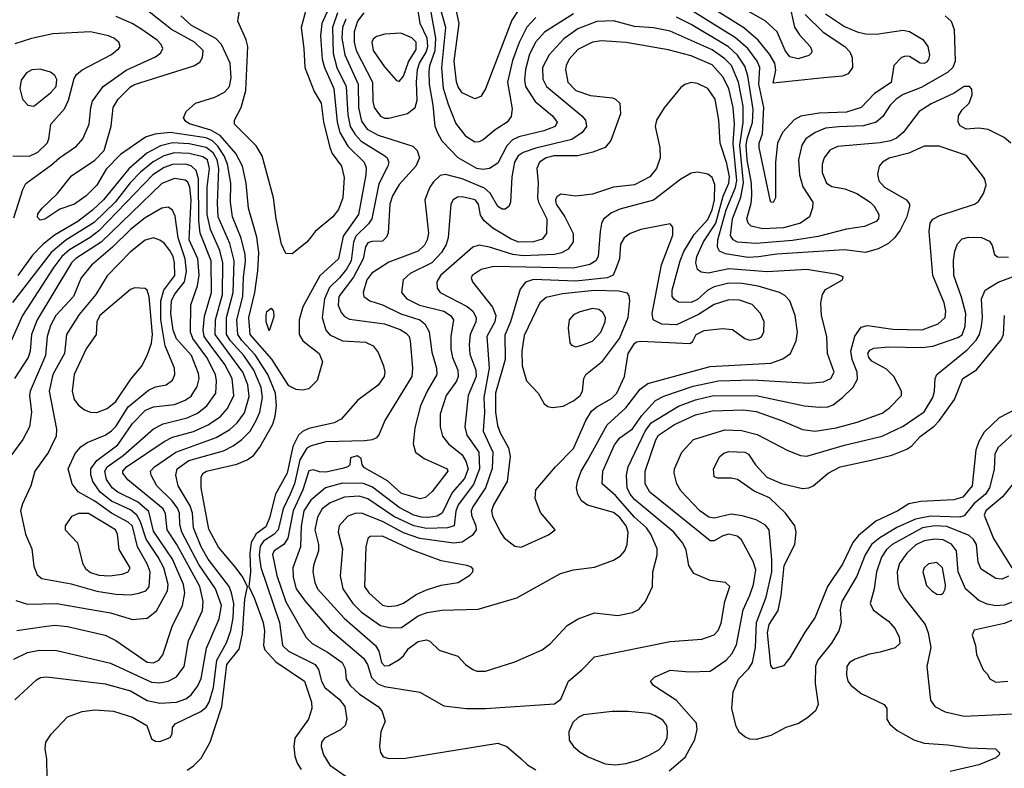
# Model space of a CAD drawing. Extents: x 997026 to 1115308, y 536381 to 619039.
# Tile 247 of 256: x 1043548 to 1048236, y 583581 to 587142. Entities that reach past the tile are written whole.
import ezdxf

# ---------------------------------------------------------------- set-up
doc = ezdxf.new("R2010")
doc.units = 0

msp = doc.modelspace()

# ---------------------------------------------------------------- linework, layer by layer
at = {"layer": '0CON20XD'}
for points in [[(1045028.1, 587215), (1044986.6, 587125), (1044980.7, 587065), (1044988.8, 586955), (1044998.8, 586915), (1045043.3, 586815), (1045058.8, 586655), (1045072.3, 586605), (1045111, 586541), (1045188.6, 586465), (1045197, 586437), (1045195.2, 586405), (1045160.4, 586215), (1045087.5, 586112.5), (1045065.7, 586005), (1044976.3, 585923.7), (1044896.2, 585776.2), (1044878.1, 585715), (1044878.6, 585645), (1044896.5, 585615), (1044973.8, 585555), (1044989.2, 585515), (1044964.3, 585425.7), (1044925, 585385.4), (1044895, 585379.6), (1044865, 585382.5), (1044829.9, 585399.9), (1044747.8, 585527.8), (1044644.8, 585645), (1044638.1, 585725), (1044668.1, 585845), (1044682.4, 585947.6), (1044686.2, 586035), (1044677.5, 586107.5), (1044636.7, 586245), (1044626.5, 586365), (1044609.4, 586445), (1044577.5, 586505), (1044501.9, 586591.9), (1044457.5, 586617.5), (1044356.8, 586646.8), (1044338.5, 586658.5), (1044328.5, 586675), (1044341.1, 586705), (1044385.4, 586744.6), (1044477, 586773), (1044522.5, 586797.5), (1044546.1, 586825), (1044554.4, 586865), (1044549.8, 586935), (1044509.2, 587025), (1044482.1, 587052.1), (1044366, 587115), (1044315, 587161.2)], [(1044907.9, 587182.1), (1044887.3, 587105), (1044901.5, 587005), (1044906.1, 586915), (1044950.5, 586800.5), (1044983.1, 586745), (1044993.6, 586656.4), (1045024, 586534), (1045036, 586506), (1045080, 586445), (1045092.2, 586392.2), (1045086, 586295), (1045065, 586240), (1045039.4, 586205), (1044954.7, 586135.3), (1044935, 586110), (1044915, 586084), (1044845, 586028), (1044815, 586030), (1044794.6, 586074.6), (1044768.8, 586195), (1044756.5, 586295), (1044702.1, 586495), (1044673, 586543), (1044571.4, 586645), (1044570, 586665), (1044602.9, 586725), (1044623.8, 586805), (1044633.6, 587015), (1044626.1, 587046.1), (1044587.1, 587135), (1044600, 587225)], [(1047287.6, 587167.6), (1047373.6, 587083.6), (1047476.2, 587015), (1047499.9, 586989.9), (1047511.7, 586961.7), (1047513.6, 586915), (1047492.5, 586885), (1047465, 586873.1), (1047376, 586866), (1047135, 586840), (1047148.2, 586901.8), (1047142.7, 586935), (1047118.4, 586978.4), (1047064.2, 587045), (1046995, 587103.2), (1046785, 587237.6)], [(1047212.9, 587215), (1047237.5, 587107.5), (1047260, 587070), (1047311.1, 587015), (1047319.4, 586995), (1047317.1, 586985), (1047305, 586971.4), (1047255, 586955.6), (1047215, 586965.5), (1047191.9, 586995), (1047154.7, 587084.7), (1047097.7, 587137.7), (1046965, 587211.6)], [(1044345, 583572), (1044375, 583592), (1044411.3, 583628.7), (1044454.5, 583705), (1044510.5, 583875), (1044534.8, 584075), (1044592.2, 584147.8), (1044608.3, 584221.7), (1044619.4, 584385), (1044632.5, 584445), (1044607.1, 584495), (1044571.5, 584541.5), (1044495, 584632.7), (1044448.2, 584718.2), (1044411.3, 584915), (1044412.2, 584967.8), (1044421.9, 584985), (1044437.5, 584995), (1044582.5, 585027.5), (1044631.5, 585048.5), (1044661, 585069), (1044691, 585109), (1044752.5, 585217.5), (1044764.4, 585255.6), (1044770.2, 585305), (1044766.1, 585365), (1044729.6, 585455), (1044668.3, 585548.3), (1044605, 585616.2), (1044586.5, 585645), (1044582.5, 585715), (1044609.6, 585825), (1044613.1, 585916.9), (1044622.5, 585992.5), (1044620.7, 586025), (1044602.8, 586102.8), (1044561.3, 586205), (1044551.7, 586275), (1044552.9, 586365), (1044537.9, 586455), (1044521.2, 586495), (1044490.7, 586540.7), (1044465.4, 586565.4), (1044435, 586580.5), (1044265, 586606.2), (1044191.7, 586598.3), (1044147, 586583), (1044028.2, 586501.8), (1043959.4, 586430.6), (1043915.9, 586355), (1043865, 586303.8), (1043808.9, 586265), (1043739.5, 586240.5), (1043666.9, 586193.1), (1043645, 586188.6), (1043632.4, 586202.4), (1043635, 586218.8), (1043655, 586246.2), (1043726.9, 586313.1), (1043795, 586399.1), (1043905.4, 586474.6), (1043949.3, 586520.7), (1043984.2, 586635.8), (1043993.3, 586725), (1044016.2, 586765), (1044075, 586822.3), (1044095, 586834), (1044377.7, 586922.3), (1044405, 586940), (1044418.3, 586961.7), (1044421.2, 586995), (1044380, 587035), (1044270.7, 587095), (1044165, 587180.5)], [(1045061.7, 587175), (1045037, 587105), (1045041.1, 586981.1), (1045058.1, 586915), (1045103, 586825), (1045110.4, 586690.4), (1045121.2, 586635), (1045145, 586596.2), (1045174.3, 586565), (1045286.7, 586495), (1045297.6, 586485), (1045305.3, 586465), (1045301.4, 586445), (1045257.9, 586362.1), (1045223.8, 586195), (1045208.3, 586171.7), (1045147.7, 586112.3), (1045136.6, 586083.4), (1045126.5, 585995), (1045104.2, 585955), (1045070.2, 585915), (1045022.5, 585867.5), (1044999.1, 585815), (1044988.2, 585725), (1045005.3, 585665.3), (1045023.8, 585643.8), (1045085, 585614.7), (1045195, 585607.8), (1045231.1, 585591.1), (1045255, 585558.8), (1045280.5, 585495), (1045286.2, 585466.2), (1045282.7, 585445), (1045255, 585402.9), (1045158.3, 585331.7), (1045078.9, 585241.1), (1045045, 585224.6), (1044925, 585197.2), (1044895, 585182.8), (1044874.8, 585165.2), (1044847.8, 585112.2), (1044822.1, 584985), (1044765.5, 584884.5), (1044737.5, 584772.5), (1044719.8, 584730.2), (1044673.6, 584696.4), (1044650.3, 584655), (1044643, 584605), (1044646.2, 584513.8), (1044638.8, 584445), (1044665, 584391.9), (1044706.4, 584275), (1044712.7, 584235), (1044708.8, 584165), (1044715.3, 584145), (1044767, 584087), (1044903.8, 583995), (1044937.3, 583895), (1044938.9, 583865), (1044922.5, 583815), (1044857.5, 583725), (1044853.2, 583685), (1044858.1, 583638.1), (1044869.1, 583605), (1044888.5, 583575)], [(1045186.7, 587175), (1045155.6, 587135), (1045139.8, 587085), (1045140.2, 587035), (1045150.3, 586995), (1045228.1, 586845), (1045229.3, 586755), (1045235.8, 586725), (1045265, 586684), (1045285, 586673.5)], [(1045285, 586673.5), (1045305, 586673.6), (1045394.4, 586695.6), (1045431.3, 586725), (1045441, 586759), (1045437, 586845), (1045442.2, 586905), (1045452, 586935), (1045482.9, 586987.1), (1045490.5, 587015), (1045487.5, 587055), (1045455.2, 587125), (1045444.2, 587195)], [(1046185, 587170.8), (1046047.1, 587082.9), (1046005, 587036.7), (1045975, 586978.2), (1045955.5, 586905), (1045950.6, 586855), (1045955.6, 586825), (1046002.6, 586752.6), (1046085.4, 586685), (1046107.1, 586655), (1046097.5, 586635), (1046043, 586613), (1045925, 586585.2), (1045895, 586570), (1045867.8, 586542.2), (1045825, 586460), (1045785.2, 586434.8), (1045755, 586430), (1045725, 586434), (1045635.4, 586485), (1045559.6, 586565), (1045536.4, 586605), (1045526.5, 586636.5), (1045517.3, 586735), (1045499.8, 586835), (1045497.9, 586895), (1045501.4, 586925), (1045525.3, 586995), (1045529.1, 587055), (1045503.5, 587195)], [(1045925.9, 587034.1), (1045895, 586948.1), (1045870.8, 586845), (1045892.1, 586717.9), (1045888, 586682), (1045868.9, 586655), (1045812, 586618), (1045755, 586570.9), (1045735, 586560.5), (1045715, 586560), (1045675, 586585.6), (1045625, 586650), (1045588.8, 586738.8), (1045566.5, 586815), (1045557.2, 586915), (1045577.5, 587105), (1045551.4, 587195)], [(1045925, 587190.8), (1045890.3, 587139.7), (1045766.2, 586813.8), (1045743.3, 586776.7), (1045715, 586765.5), (1045655, 586794.5), (1045635, 586822.2), (1045627.2, 586847.2), (1045616.4, 586945), (1045640.4, 587125), (1045623.5, 587205)], [(1047385, 587169.5), (1047475, 587110.5), (1047535, 587085.2), (1047574.2, 587075.8), (1047625, 587073.7), (1047755, 587092.1), (1047785, 587086.4), (1047847.4, 587047.4), (1047872, 587015), (1047880, 586975), (1047875, 586952.5), (1047865, 586940), (1047855, 586934.4), (1047835, 586935.8), (1047785, 586967.3), (1047765, 586969.2), (1047746.9, 586963.1), (1047710, 586925), (1047696.9, 586843.1), (1047618.5, 586791.5), (1047553.6, 586725), (1047485, 586702.8), (1047355, 586697.1), (1047267.4, 586682.6), (1047234.7, 586665.3), (1047180.4, 586605), (1047155.3, 586554.7), (1047146.7, 586465), (1047147.1, 586295), (1047135, 586272), (1047125, 586274), (1047120.6, 586285), (1047069.1, 586535), (1047068.8, 586555), (1047085, 586600), (1047090.4, 586725), (1047067.7, 586835), (1047071.9, 586915), (1047059.4, 586945), (1047014.4, 587005), (1046955.9, 587055.9), (1046755, 587182.1)], [(1043520.6, 586199.4), (1043563.5, 586335), (1043577.6, 586362.4), (1043698.8, 586451.2), (1043736.9, 586485), (1043818.9, 586541.1), (1043848.2, 586575), (1043878.9, 586645), (1043886.3, 586725), (1043894.7, 586755), (1043945.9, 586825), (1044055, 586903), (1044195, 586966.1), (1044219.5, 586985), (1044229.5, 587005), (1044222.1, 587025), (1044202.9, 587045), (1044125, 587099.2), (1044082.7, 587125), (1044006.8, 587156.8)], [(1045100.1, 587145), (1045084.9, 587105.1), (1045081.6, 587055), (1045095.3, 586975.3), (1045159.5, 586835), (1045160.9, 586725), (1045175, 586659.1), (1045202.1, 586622.1), (1045255, 586592.4), (1045420.2, 586540.2), (1045440.2, 586520.2), (1045451.8, 586485), (1045433.8, 586445), (1045355, 586358.8), (1045322.5, 586305), (1045310.8, 586265), (1045302.4, 586127.6), (1045295, 586107.5), (1045275, 586088.8), (1045225, 586086.7), (1045205, 586080), (1045195, 586062), (1045183.2, 586005), (1045137.7, 585917.7), (1045067.3, 585825), (1045064.8, 585785), (1045079.2, 585749.2), (1045095, 585729.6), (1045118.3, 585718.3), (1045285, 585695.6), (1045358.8, 585668.8), (1045389.9, 585649.9), (1045401.9, 585635), (1045407.3, 585615), (1045418.4, 585485), (1045414.2, 585445), (1045286.2, 585235), (1045259.8, 585170.2), (1045246.7, 585153.3), (1045226.3, 585143.7), (1045191.6, 585138.4), (1045005, 585133.9), (1044935, 585115.5), (1044915, 585103.5), (1044882.2, 585047.8), (1044855.8, 584935), (1044835.4, 584885), (1044803.1, 584815), (1044778.8, 584715), (1044757.4, 584692.6), (1044709, 584661), (1044692.6, 584637.4), (1044687.4, 584595), (1044695.7, 584535.7), (1044785.6, 584275), (1044799.5, 584165), (1044828, 584138), (1044954.1, 584074.1), (1044970.8, 584050.8), (1044985.6, 583995), (1045001.2, 583965), (1045069.5, 583909.5), (1045095.3, 583875), (1045105.8, 583815), (1045098, 583785), (1045075, 583763.9), (1044999.5, 583725), (1044985.4, 583705), (1044983.2, 583685), (1044993.9, 583645), (1045025.3, 583595), (1045101.8, 583541.8)], [(1048267.1, 586555), (1048235, 586582.5), (1048159.3, 586619.3), (1048115, 586626.2), (1048055, 586622.3), (1048025, 586637.1), (1048015.6, 586655), (1048017.1, 586685), (1048035, 586713.8), (1048068.8, 586745), (1048082.5, 586785), (1048081.7, 586811.7), (1048070, 586825), (1048045, 586823.8), (1047996.5, 586793.5), (1047887.7, 586742.3), (1047830, 586705), (1047754.3, 586605.7), (1047721.9, 586578.1), (1047693.9, 586566.1), (1047645, 586556.7), (1047440.9, 586539.1), (1047405, 586521.1), (1047377.7, 586485), (1047369.3, 586455), (1047368.9, 586415), (1047388.8, 586365), (1047415, 586348.2), (1047477.1, 586337.1), (1047534.2, 586315), (1047597.1, 586275), (1047616.9, 586255), (1047638.9, 586215), (1047636.7, 586195), (1047625, 586181.5), (1047570.9, 586159.1), (1047485, 586146), (1047349.6, 586110.4), (1047227.9, 586092.1), (1047055, 586077.2), (1046965, 586084), (1046944.1, 586095), (1046932.4, 586115), (1046941.6, 586195), (1046981.3, 586298.7), (1046993.5, 586366.5), (1046975.9, 586545), (1046992.7, 586652.7), (1046991.7, 586731.7), (1046970.5, 586845), (1046936.2, 586925), (1046905.7, 586955.7), (1046845, 586998.5), (1046645, 587088.5), (1046565, 587103.1), (1046475, 587110), (1046375, 587137.1), (1046295, 587133.5), (1046205, 587099.1), (1046139.4, 587050.6), (1046068.2, 586975), (1046037.5, 586915), (1046039.1, 586859.1), (1046056, 586825), (1046225, 586685.4), (1046241.1, 586665), (1046246.8, 586635), (1046226.2, 586605), (1046177.2, 586572.8), (1046005, 586531.6), (1045945, 586510.4), (1045921.7, 586495), (1045904.5, 586465), (1045890.8, 586395), (1045884.6, 586275), (1045876.2, 586253.8), (1045858.7, 586241.3), (1045845, 586240.8), (1045825, 586253.2), (1045787.4, 586317.4), (1045761.3, 586341.3), (1045655, 586384.8), (1045575.8, 586405.8), (1045549.4, 586400.6), (1045518.3, 586371.7), (1045500.7, 586345), (1045476.7, 586285), (1045493.6, 586126.4), (1045487.5, 586095), (1045475, 586070), (1045445, 586040.4), (1045305, 585988.9), (1045225, 585937.2), (1045201.1, 585905), (1045182.5, 585845), (1045186.7, 585825), (1045214.2, 585805), (1045275, 585785.3), (1045363.2, 585743.2), (1045453.7, 585713.7), (1045476.9, 585695), (1045498.1, 585658.1), (1045510.5, 585560.5), (1045532.9, 585485), (1045534.7, 585455), (1045487.3, 585375), (1045456.5, 585305), (1045429.6, 585200.4), (1045420.5, 585125), (1045432.5, 585085), (1045473.1, 585055), (1045582.5, 585005), (1045587.1, 584995), (1045511.5, 584898.5), (1045480.2, 584869.8), (1045455, 584862.1), (1045365, 584888), (1045299, 584949), (1045189.8, 585009.8), (1045178, 585025), (1045173.8, 585055), (1045155, 585068.1), (1045122.3, 585057.7), (1045120, 585025), (1045110, 585015), (1045085, 585006.9), (1045005, 584989.3), (1044975, 584990.6), (1044945, 585000.4), (1044925, 584996.4), (1044896.6, 584905), (1044849.6, 584805), (1044824.6, 584675.4), (1044805, 584645.3), (1044760, 584615), (1044751.6, 584598.4), (1044772.6, 584497.4), (1044815, 584372.1), (1044912.6, 584202.6), (1044940.9, 584175), (1045013.7, 584133.7), (1045082.7, 584085), (1045097.3, 584055), (1045102.7, 584005), (1045121.3, 583975), (1045165, 583933.6), (1045254, 583875), (1045272, 583855), (1045287.5, 583805), (1045267.1, 583755), (1045261.1, 583685), (1045265.6, 583655.6), (1045278.8, 583635), (1045307.3, 583627.3), (1045385, 583629.4), (1045825, 583700), (1045866.7, 583685), (1045935.5, 583625.5), (1045965, 583598), (1046005, 583574)], [(1046005, 587152.3), (1045962.7, 587107.3), (1045925.9, 587034.1)], [(1047955, 587160.8), (1047982.1, 587135), (1047997, 587095), (1048001.7, 586945), (1047990.6, 586915), (1047965, 586890.4), (1047840.7, 586819.3), (1047755, 586786.6), (1047720.3, 586765), (1047692.5, 586735), (1047657.8, 586682.2), (1047625.6, 586655), (1047565, 586637.7), (1047447.7, 586632.3), (1047385, 586625.6), (1047335, 586606.2), (1047290.4, 586575), (1047271.4, 586545), (1047256.7, 586475), (1047260.5, 586405), (1047277, 586347), (1047323.8, 586275), (1047323.1, 586246.9), (1047308.5, 586205), (1047265, 586174.8), (1047185, 586151.5), (1047086.8, 586146.8), (1047030.6, 586160.6), (1047016.5, 586175), (1047010, 586195), (1047030.9, 586269.1), (1047034, 586306), (1047031.7, 586365), (1047011.9, 586475), (1047006.8, 586545), (1047010.9, 586575), (1047037, 586653), (1047039.9, 586715), (1047014.5, 586874.5), (1047001.2, 586921.2), (1046965, 586974), (1046922.8, 587012.8), (1046745, 587120.2), (1046675, 587153.8)], [(1043514.7, 586494.7), (1043595, 586493.1), (1043635, 586511.6), (1043678.8, 586555), (1043686.7, 586575), (1043695.4, 586645), (1043761.9, 586718.1), (1043780.2, 586759.8), (1043806.7, 586863.3), (1043817.7, 586882.3), (1043846.1, 586903.9), (1043985, 586977.3), (1044020, 587005), (1044025.6, 587015), (1044020, 587035), (1043995.7, 587055), (1043971.2, 587065), (1043885, 587083.8), (1043705.5, 587075.5), (1043603.6, 587053.6), (1043525, 587027.1)], [(1045355, 586848.9), (1045375, 586874.4), (1045398.7, 586941.3), (1045435, 587001.2), (1045435.4, 587035.4), (1045415, 587055.7), (1045361.8, 587078.2), (1045286.8, 587073.2), (1045247.4, 587062.6), (1045230.4, 587049.6), (1045224.2, 587035.8), (1045231.2, 586995), (1045285, 586917.9), (1045341.1, 586855), (1045355, 586848.9)], [(1045765, 583864.6), (1046095, 583888), (1046125, 583910), (1046160.5, 583995), (1046225, 584048.9), (1046285, 584111.1), (1046645, 584183.8), (1046795, 584194.8), (1046855, 584215.8), (1046873, 584237), (1046888.3, 584271.7), (1046905.2, 584374.8), (1046929.2, 584445), (1046908, 584465), (1046834.9, 584474.9), (1046758.2, 584508.2), (1046734.2, 584545), (1046720.6, 584619.4), (1046705, 584652.3), (1046662.9, 584705), (1046475, 584859), (1046453.8, 584885), (1046440.5, 584915), (1046437.3, 584975), (1046444.8, 585015.2), (1046526.6, 585185), (1046555, 585223.7), (1046685, 585303.7), (1046765, 585334.2), (1046845, 585352.1), (1047055, 585354.8), (1047285, 585304.8), (1047355, 585298.4), (1047395, 585300.7), (1047420.7, 585309.3), (1047465.6, 585344.4), (1047515.8, 585394.2), (1047537.2, 585432.8), (1047535.9, 585465), (1047511.7, 585525), (1047504.4, 585565), (1047523.9, 585636.1), (1047555, 585679.3), (1047585, 585687.9), (1047705, 585669.7), (1047845, 585667.4), (1047921.2, 585695), (1047954.7, 585725), (1047957.9, 585755), (1047950.2, 585795), (1047894.8, 585925), (1047878.5, 586135), (1047882.9, 586175), (1047896.2, 586193.8), (1047928.9, 586211.1), (1048094.7, 586265.3), (1048112.9, 586277.1), (1048136.7, 586315), (1048148.7, 586355), (1048143.1, 586383.1), (1048128.5, 586405), (1048056.5, 586496.5), (1047925, 586541.2), (1047855, 586540.4), (1047781.9, 586508.1), (1047687.1, 586482.9), (1047655.5, 586465), (1047640.4, 586445), (1047632.7, 586407.3), (1047638.2, 586375), (1047665.2, 586345.2), (1047770, 586285), (1047784.3, 586265), (1047784.3, 586255), (1047771.4, 586205), (1047739.3, 586140.7), (1047714.4, 586105.6), (1047685, 586078.2), (1047635, 586052.5), (1047575, 586035.4), (1047475, 586046.9), (1047152.9, 586027.1), (1047065, 586014.1), (1047015, 586011.6), (1046908.7, 586028.7), (1046880.4, 586040.4), (1046870.2, 586060.2), (1046872.3, 586095), (1046912.2, 586237.8), (1046956.5, 586343.5), (1046962.5, 586377.5), (1046944.5, 586555), (1046950.8, 586645), (1046945.1, 586725), (1046925, 586815.5), (1046895, 586870.9), (1046845, 586928), (1046745, 586970.2), (1046635, 586998.9), (1046435, 587033.2), (1046317.5, 587042.5), (1046275, 587034.7), (1046205, 587000.3), (1046164.2, 586955), (1046149.8, 586925), (1046147.3, 586905), (1046157.4, 586845), (1046195, 586805.7), (1046265, 586781.1), (1046370.1, 586770.1), (1046385, 586764.5), (1046405.3, 586745.3), (1046408, 586695), (1046362.9, 586567.1), (1046336, 586534), (1046277.2, 586512.8), (1046205, 586495.2), (1046090.8, 586495), (1046055, 586484.8), (1046023.1, 586465), (1046010, 586435), (1046016.5, 586365), (1046013.3, 586295), (1046017.7, 586275), (1046057.5, 586195), (1046056.4, 586125), (1046035, 586098.4), (1045995, 586085.2), (1045925, 586083.7), (1045888.2, 586098.2), (1045801.1, 586151.1), (1045759.6, 586185), (1045741.7, 586211.7), (1045732.2, 586265), (1045717.1, 586285), (1045655, 586300), (1045631.9, 586298.1), (1045611.2, 586285), (1045601.2, 586265), (1045588, 586105), (1045577.7, 586072.3), (1045556.2, 586035), (1045510.3, 585985), (1045406.9, 585935), (1045372.9, 585905), (1045365.4, 585845), (1045390.8, 585815), (1045451.5, 585785), (1045567.1, 585755), (1045599.6, 585735), (1045613.5, 585715), (1045601, 585635), (1045600.9, 585575), (1045608.7, 585535), (1045633.8, 585475), (1045636.1, 585445), (1045626.9, 585423.1), (1045578.1, 585355), (1045550.3, 585265), (1045549.4, 585205), (1045561.4, 585161.4), (1045588.8, 585125), (1045655, 585072.8), (1045672.7, 585042.7), (1045683.5, 585005), (1045665, 584959.6), (1045607.1, 584892.9), (1045559.4, 584795), (1045535, 584780.9), (1045495, 584773.8), (1045460.8, 584775), (1045425, 584784.6), (1045355, 584821.2), (1045228, 584918), (1045185, 584936), (1045085, 584936.9), (1045004.6, 584915.4), (1044933.6, 584856.4), (1044901.1, 584805), (1044887.8, 584732.2), (1044885.6, 584635), (1044848.8, 584535), (1044850.5, 584489.5), (1044864.8, 584435), (1044906.5, 584376.5), (1045025, 584240.7), (1045185, 584104.7), (1045204, 584075), (1045223.2, 584013.2), (1045252.5, 583982.5), (1045285, 583969.4), (1045453, 583943), (1045568, 583878), (1045675, 583864.6), (1045765, 583864.6)], [(1043615, 586731.5), (1043695, 586794), (1043721.6, 586825), (1043725, 586857.1), (1043715, 586876.5), (1043695, 586892.5), (1043645, 586907.3), (1043606.3, 586903.7), (1043580.9, 586889.1), (1043555.6, 586855), (1043548.9, 586815), (1043560.6, 586765), (1043586.3, 586736.3), (1043615, 586731.5)], [(1045765, 584043.3), (1045905, 584087.8), (1046035.4, 584144.6), (1046075.4, 584174.6), (1046155, 584260.6), (1046207.4, 584292.6), (1046285, 584320), (1046395, 584308.1), (1046465, 584321.4), (1046495, 584336), (1046528, 584375), (1046560.8, 584445), (1046562.9, 584515), (1046583.1, 584595), (1046583.6, 584625), (1046552.7, 584695), (1046532.5, 584725), (1046475, 584776.1), (1046385, 584879.5), (1046321.9, 584935), (1046323.9, 584995), (1046380.3, 585120.3), (1046405, 585152.3), (1046465, 585196.1), (1046510, 585260), (1046575, 585331.2), (1046615, 585351.3), (1046755, 585398.3), (1046874.8, 585424.8), (1047035, 585428.9), (1047305, 585413.3), (1047375, 585419.6), (1047410, 585435), (1047425.6, 585465), (1047393.8, 585555), (1047390.8, 585635), (1047366.2, 585735), (1047362.3, 585795), (1047370.5, 585835), (1047385, 585858.6), (1047466.2, 585905), (1047468.3, 585918.3), (1047439.7, 585930.3), (1047295, 585953.5), (1047107.3, 585942.7), (1046925, 585957.7), (1046826.1, 585936.1), (1046791.9, 585941.9), (1046775, 585954.3), (1046766.7, 585985), (1046771.7, 586015), (1046804.2, 586085), (1046862.1, 586175), (1046896.6, 586303.4), (1046924.4, 586365), (1046927.4, 586395), (1046915, 586458.1), (1046882.5, 586555), (1046876.9, 586665), (1046859, 586765), (1046825, 586815.5), (1046775, 586838.5), (1046745, 586843.3), (1046715.5, 586834.5), (1046695, 586819.2), (1046616.2, 586723.8), (1046579.4, 586665), (1046573.3, 586635), (1046596.2, 586535), (1046597.9, 586485), (1046579.6, 586435), (1046547.8, 586395), (1046475, 586356.6), (1046375, 586345.9), (1046275, 586312.8), (1046195, 586303.4), (1046125, 586312.3), (1046105, 586300), (1046099.1, 586285), (1046102.9, 586265), (1046142.9, 586205), (1046182.5, 586125), (1046183.1, 586085), (1046159.9, 586050.1), (1046127.2, 586032.8), (1046094.4, 586025.6), (1045945, 586018.5), (1045895.4, 586025.4), (1045785, 586060.7), (1045735, 586069.6), (1045705, 586060.4), (1045551.1, 585925), (1045533.5, 585895), (1045535.6, 585865), (1045550.6, 585845), (1045678.5, 585778.5), (1045705.3, 585755), (1045721.7, 585725), (1045719, 585705), (1045691.9, 585645), (1045687.7, 585595), (1045691.2, 585551.2), (1045718.9, 585475), (1045721.7, 585445), (1045682.9, 585355), (1045666.7, 585205), (1045676.6, 585165), (1045733.3, 585085), (1045737.6, 585005), (1045708.8, 584931.2), (1045635, 584834), (1045624.8, 584804.8), (1045616.9, 584735), (1045584.8, 584724.8), (1045485, 584721.1), (1045425, 584734.9), (1045329, 584779), (1045205, 584862.5), (1045163.7, 584876.3), (1045095, 584870.4), (1045025.7, 584844.3), (1044987.4, 584815), (1044965.7, 584775), (1044953.9, 584715), (1044970.4, 584645), (1044971.2, 584615), (1044946.3, 584546.3), (1044942.8, 584515), (1044953.1, 584465), (1044966.5, 584435), (1045093.5, 584295), (1045241.3, 584165), (1045258.3, 584138.3), (1045271.1, 584085), (1045285, 584068.9), (1045305, 584069.2), (1045355, 584099.2), (1045375, 584116.2), (1045399.2, 584150.8), (1045445, 584183.6), (1045485, 584191.9), (1045500, 584185), (1045545, 584142.5), (1045633.3, 584115), (1045670, 584075), (1045705, 584050.6), (1045725, 584043.3), (1045765, 584043.3)], [(1043678, 583535), (1043677.5, 583625), (1043669.2, 583675), (1043672.5, 583705), (1043697.2, 583742.8), (1043775, 583825.6), (1043845, 583851.8), (1043905, 583858.9), (1043995, 583853.2), (1044085, 583823.9), (1044152.9, 583785), (1044175, 583721.4), (1044195, 583710), (1044215, 583708.1), (1044265, 583726.7), (1044273.8, 583745), (1044276, 583775), (1044288, 583792), (1044409.6, 583850.4), (1044435, 583872.4), (1044449.6, 583895), (1044471.4, 583965), (1044486.9, 584095), (1044531.9, 584178.1), (1044553.9, 584236.1), (1044565, 584296.2), (1044566.8, 584365), (1044557, 584415), (1044544.5, 584445), (1044445, 584575.8), (1044412, 584635), (1044374.8, 584725), (1044371.1, 584795), (1044360.1, 584830.1), (1044302.6, 584925), (1044291.4, 584975), (1044298.1, 585005), (1044353.2, 585045), (1044518, 585092), (1044565, 585114.8), (1044605.4, 585144.6), (1044645, 585185.3), (1044674.5, 585235), (1044690.5, 585275), (1044704.5, 585345), (1044697.4, 585392.6), (1044663.2, 585475), (1044614.6, 585545), (1044550.8, 585615), (1044533.2, 585645), (1044532.6, 585725), (1044563.7, 585845), (1044568.9, 585995), (1044547.8, 586077.8), (1044493.1, 586205), (1044489.2, 586269.2), (1044496.6, 586435), (1044488.7, 586475), (1044468.7, 586508.7), (1044435, 586535.1), (1044355, 586552.3), (1044275, 586556.1), (1044218.1, 586541.9), (1044152.5, 586507.5), (1044067.1, 586432.9), (1043947.2, 586285), (1043895, 586235.9), (1043825, 586182.4), (1043713.2, 586116.8), (1043657.7, 586072.3), (1043608.2, 586021.8), (1043538.5, 585925)], [(1043524, 583906), (1043627.9, 584002.1), (1043647.4, 584012.6), (1043675, 584015.4), (1043955, 583983.1), (1044075, 583949.8), (1044155, 583904.2), (1044215, 583890.2), (1044295, 583895.9), (1044339, 583911), (1044365, 583930), (1044396.2, 583973.8), (1044411.7, 584008.3), (1044437.2, 584152.8), (1044498.2, 584291.8), (1044508.5, 584355), (1044480, 584435), (1044400.2, 584550.2), (1044319.4, 584705), (1044311, 584741), (1044308.9, 584795), (1044299.1, 584819.1), (1044273.7, 584853.7), (1044201.1, 584925), (1044173.2, 584975), (1044170.8, 584995), (1044189.6, 585015), (1044290.8, 585085), (1044483.6, 585155), (1044547.7, 585192.3), (1044582.9, 585225), (1044618.1, 585271.9), (1044640.2, 585349.8), (1044633.5, 585405), (1044610.8, 585465), (1044477.9, 585645), (1044480, 585715), (1044513.1, 585835), (1044514.6, 585985), (1044500.6, 586045), (1044456.3, 586143.7), (1044439.8, 586215), (1044441.2, 586345), (1044451.2, 586435), (1044441.6, 586475), (1044420.2, 586490.2), (1044355, 586506), (1044285, 586508.5), (1044234.9, 586495.1), (1044183.7, 586466.3), (1044123.3, 586416.7), (1044073.9, 586366.1), (1044002.4, 586275), (1043902, 586178), (1043767, 586093), (1043697.7, 586035), (1043513, 585797)], [(1043519.2, 584100.8), (1043585, 584132.4), (1043642.2, 584142.2), (1043725, 584141.8), (1043980.5, 584080.5), (1044175, 583990.6), (1044215, 583988.1), (1044255, 583995.8), (1044293.7, 584016.3), (1044330.2, 584065), (1044352.1, 584187.9), (1044418.3, 584331.7), (1044421.9, 584375), (1044404.8, 584445), (1044295.4, 584645), (1044250.2, 584715), (1044241.8, 584791.8), (1044231.3, 584815), (1044063, 584953), (1044038.8, 584985), (1044039.4, 584995), (1044056.3, 585015), (1044235, 585136), (1044275, 585156.3), (1044375, 585183.8), (1044445, 585214.8), (1044504.7, 585255), (1044538, 585292), (1044567, 585355), (1044559, 585435), (1044525, 585501.2), (1044455, 585595.5), (1044426.3, 585635), (1044420.7, 585665), (1044427.7, 585732.3), (1044461.7, 585845), (1044460, 585995), (1044407.4, 586127.4), (1044401, 586185), (1044399.2, 586385), (1044387.6, 586425), (1044365, 586447.4), (1044335, 586454.5), (1044275, 586453.7), (1044235, 586438.5), (1044182.2, 586405), (1043925, 586137.3), (1043884, 586106), (1043785, 586047.9), (1043748.3, 586015), (1043710.5, 585965), (1043561, 585735), (1043498.4, 585591.6)], [(1045315, 584249.8), (1045365, 584250.7), (1045444.5, 584305.5), (1045487.8, 584322.2), (1045557.3, 584332.7), (1045731.5, 584338.5), (1045915, 584392.3), (1046122.3, 584507.7), (1046185, 584524.7), (1046285, 584537.3), (1046375, 584571), (1046409.1, 584590.9), (1046428.6, 584615), (1046440, 584645), (1046445.6, 584705), (1046435.2, 584735), (1046405, 584773.5), (1046375, 584798.3), (1046252.1, 584832.1), (1046223.5, 584853.5), (1046204.7, 584885), (1046199.7, 584915), (1046204.2, 584945), (1046221.6, 584995), (1046250.8, 585045), (1046345.7, 585214.3), (1046433.8, 585296.2), (1046501.3, 585385), (1046538.2, 585411.8), (1046835, 585491.7), (1047125, 585509), (1047181.7, 585528.3), (1047217.3, 585555), (1047244.6, 585615), (1047250.7, 585655), (1047240.5, 585735), (1047215.2, 585805.2), (1047190.5, 585830.5), (1047165.2, 585845.2), (1047064.3, 585874.3), (1046987.2, 585887.2), (1046925, 585889.2), (1046855, 585871), (1046823.7, 585856.3), (1046775, 585811), (1046745, 585796.9), (1046685, 585798.8), (1046665, 585810.4), (1046654.7, 585825), (1046653.9, 585855), (1046692.4, 585995), (1046710.3, 586039.7), (1046759.1, 586120.9), (1046825, 586191.4), (1046845, 586238.5), (1046855.3, 586285.3), (1046857.5, 586357.5), (1046845, 586391.8), (1046825, 586407.5), (1046775, 586416.8), (1046745, 586412.5), (1046695, 586383.2), (1046565, 586283.6), (1046405, 586240.8), (1046365, 586224.1), (1046327.1, 586192.9), (1046317.3, 586172.7), (1046311.1, 586135), (1046301.9, 586015), (1046291.6, 585995), (1046262.9, 585977.1), (1046185, 585960), (1045805, 585968), (1045745, 585953.7), (1045702.1, 585925), (1045697.9, 585915), (1045703.8, 585895), (1045798.3, 585775), (1045815.2, 585735), (1045810.2, 585705), (1045772.2, 585635), (1045782.7, 585485), (1045757.4, 585345), (1045760.5, 585275), (1045755.2, 585185.2), (1045800, 585085), (1045797.1, 585007.1), (1045766.1, 584915), (1045705, 584825.3), (1045697.6, 584805), (1045699, 584785), (1045720.2, 584735), (1045721, 584715), (1045701.6, 584688.4), (1045655, 584656.7), (1045615, 584651.6), (1045453.7, 584673.7), (1045375, 584701), (1045275, 584755.4), (1045175, 584794.8), (1045145, 584793.6), (1045110, 584780), (1045069.2, 584735), (1045063.9, 584705), (1045085.3, 584625), (1045074.1, 584495.9), (1045086.5, 584435), (1045133.3, 584365), (1045175, 584322.9), (1045265, 584259.8), (1045315, 584249.8)], [(1043535, 584236), (1043664.8, 584255.2), (1043715, 584261.4), (1043775.2, 584255.2), (1043955, 584213.9), (1044005, 584189.6), (1044155, 584086.2), (1044185, 584083.2), (1044210, 584095), (1044228.9, 584121.1), (1044274.4, 584255.6), (1044322.4, 584355), (1044334, 584415), (1044327.4, 584455), (1044275.8, 584575.8), (1044185, 584709.1), (1044162.3, 584802.3), (1044108.8, 584848.8), (1044015, 584894.2), (1043987.4, 584915), (1043960.8, 584955), (1043953.2, 584995), (1043965, 585015.2), (1044041.1, 585068.9), (1044184.2, 585195.8), (1044230.8, 585219.2), (1044345, 585247.9), (1044395, 585270.4), (1044438.2, 585305), (1044481.9, 585365), (1044485.6, 585425), (1044479.4, 585455), (1044439.2, 585535), (1044372.7, 585625), (1044361.7, 585655), (1044363.5, 585786.5), (1044393.9, 585876.1), (1044402.5, 585927.5), (1044395.8, 586005), (1044355.1, 586095), (1044363.8, 586285), (1044358.7, 586345), (1044349, 586369), (1044335, 586379.5), (1044285, 586387.6), (1044225, 586363), (1043935.8, 586084.2), (1043815, 586005.9), (1043795, 585986.2), (1043630.6, 585715), (1043603.5, 585645), (1043598.1, 585565), (1043588.7, 585535), (1043523.6, 585435)], [(1044085, 584288.9), (1044155, 584294.6), (1044199.2, 584330.8), (1044251.9, 584425), (1044254.8, 584455), (1044233.5, 584535), (1044207.8, 584585), (1044150.8, 584670.8), (1044122.7, 584752.7), (1044105, 584784.8), (1044075, 584810.2), (1043985, 584852.1), (1043931.1, 584895), (1043896.7, 584945), (1043886.8, 584976.8), (1043887.1, 585005), (1043914.9, 585045.1), (1044015, 585119.8), (1044085, 585221.6), (1044147.3, 585285), (1044185, 585301), (1044285, 585311), (1044335, 585331.6), (1044365, 585351.8), (1044393.3, 585396.7), (1044402.2, 585435), (1044399.9, 585459.9), (1044365.9, 585545), (1044293.9, 585623.9), (1044279, 585665), (1044268, 585745), (1044270.8, 585805), (1044284.8, 585835), (1044332.1, 585895), (1044342.4, 585945), (1044335.7, 586005), (1044303.1, 586105), (1044288.1, 586208.1), (1044275, 586236.9), (1044255, 586250.5), (1044225, 586245.3), (1044145, 586200.2), (1044075, 586144.8), (1043989.7, 586060.3), (1043889.7, 585975), (1043840.5, 585915), (1043803.9, 585826.1), (1043720.5, 585735), (1043695, 585687.5), (1043677.9, 585635), (1043670.7, 585545), (1043597, 585375), (1043594.4, 585354.4), (1043604.7, 585275), (1043594.7, 585205), (1043563.4, 585145), (1043495.4, 585055)], [(1045935, 584632.9), (1046065, 584692), (1046096.7, 584715), (1046028.3, 584798.3), (1046002, 584865), (1046005.8, 584905), (1046099.5, 585015), (1046185, 585101.9), (1046244, 585235), (1046270.5, 585279.5), (1046295, 585300.8), (1046365, 585340), (1046391.4, 585365), (1046427.1, 585445), (1046445.2, 585555), (1046475, 585602.3), (1046485, 585610), (1046505, 585612.7), (1046738.3, 585601.7), (1046750.7, 585609.3), (1046768.8, 585645), (1046806.9, 585663.1), (1046893.3, 585673.3), (1046942.1, 585667.9), (1047000, 585625), (1047025, 585618.2), (1047065, 585625.6), (1047079.2, 585635), (1047091.4, 585655), (1047092.5, 585705), (1047075.7, 585745), (1047035, 585787.5), (1046975, 585808.2), (1046925, 585809.1), (1046855, 585787.9), (1046779.8, 585740.2), (1046675, 585690), (1046605, 585694.6), (1046564.4, 585715), (1046560, 585745), (1046603.2, 585976.8), (1046657.1, 586117.1), (1046657.5, 586155), (1046645, 586171.2), (1046505, 586144.7), (1046455, 586124.5), (1046425.7, 586105), (1046407.8, 586075), (1046402.9, 586005), (1046388.4, 585961.6), (1046372.9, 585927.1), (1046345, 585914.1), (1046195, 585899), (1045995, 585906.5), (1045956.8, 585893.2), (1045930.1, 585859.9), (1045885.5, 585705), (1045858.3, 585641.7), (1045860, 585525), (1045813.3, 585365), (1045813.7, 585275), (1045822.3, 585212.3), (1045835, 585176.5), (1045875.8, 585105), (1045882.7, 585065), (1045868.9, 584945), (1045803.1, 584835), (1045794.1, 584805), (1045798.9, 584781.1), (1045835.3, 584705.3), (1045855, 584677.1), (1045905, 584636.9), (1045935, 584632.9)], [(1044075, 584406.8), (1044115, 584413.7), (1044148.9, 584425), (1044165, 584444.4), (1044168.4, 584515), (1044155, 584553.1), (1044109.2, 584635), (1044085, 584733), (1044065, 584752), (1043984.9, 584794.9), (1043905, 584851.2), (1043826.8, 584896.8), (1043798.2, 584935), (1043778.1, 585005), (1043812.1, 585077.9), (1043839.1, 585110.9), (1043869.7, 585130.3), (1043954.5, 585165.5), (1043985, 585185.8), (1044005, 585206.4), (1044065, 585300), (1044160.6, 585379.4), (1044195, 585395.9), (1044245, 585405.4), (1044275, 585428.1), (1044287.1, 585455), (1044284.6, 585485), (1044240.5, 585590.5), (1044220.3, 585715), (1044220, 585805), (1044233.6, 585855), (1044286.4, 585925), (1044285.7, 585985), (1044279, 586015), (1044263.2, 586045), (1044235, 586078.8), (1044215, 586093.8), (1044185, 586103.9), (1044145, 586093.2), (1044075, 586037.5), (1043965, 585923.8), (1043911.1, 585835), (1043830.6, 585739.4), (1043771.4, 585645), (1043761.6, 585555), (1043705.2, 585455), (1043689, 585375), (1043723.5, 585195), (1043721.1, 585158.9), (1043707.9, 585132.1), (1043684.6, 585085.4), (1043620.5, 584995), (1043600.5, 584925), (1043561.1, 584838.9), (1043552.5, 584805), (1043575.3, 584695.3), (1043605.6, 584625), (1043615, 584542.5), (1043630.6, 584500.6), (1043653.2, 584483.2), (1043792.3, 584457.7), (1043915, 584423.5), (1044005, 584409.6), (1044075, 584406.8)], [(1046640.5, 583569.5), (1046715.9, 583634.1), (1046761.7, 583718.3), (1046773.1, 583765), (1046770.6, 583795), (1046675, 583903.5), (1046566.2, 583975), (1046551.2, 583995), (1046570, 584015), (1046645, 584047.8), (1046735, 584040), (1046835, 584043.6), (1046911.1, 584095), (1046937.9, 584125), (1046961.2, 584168.8), (1046992.1, 584335), (1047023.9, 584405), (1047041.7, 584455), (1047052.5, 584525), (1047040.3, 584565), (1046985, 584668.1), (1046964, 584685), (1046925, 584694.1), (1046895, 584686.7), (1046855, 584663.6), (1046835, 584663.5), (1046548.2, 584895), (1046525.8, 584935), (1046525.2, 584995.2), (1046576.1, 585143.9), (1046590, 585165), (1046665, 585216), (1046765, 585263), (1046845, 585281.6), (1046996.3, 585286.3), (1047055, 585277.8), (1047174.3, 585235), (1047275, 585192.4), (1047335, 585185.3), (1047435, 585200.5), (1047535, 585227.1), (1047655, 585270.4), (1047690, 585295), (1047745.8, 585355), (1047745.8, 585375), (1047709.2, 585445), (1047675, 585479.4), (1047605, 585517.8), (1047590.4, 585535), (1047586.4, 585555), (1047595, 585569.5), (1047615, 585578.9), (1047684.7, 585585.3), (1047845, 585582.9), (1047895, 585588.4), (1048015, 585631.1), (1048035, 585643.3), (1048050.2, 585685), (1048052.4, 585745), (1048032.5, 585822.5), (1047995.3, 585925), (1047993.4, 585996.6), (1047999.6, 586040.4), (1048013.3, 586076.7), (1048035, 586099.4), (1048065, 586108.5), (1048126.8, 586106.8), (1048165, 586089.2), (1048178.8, 586068.8), (1048188.8, 586025), (1048203.4, 586013.4), (1048255, 586012.2)], [(1048299.4, 585190.6), (1048205.3, 585105), (1048190.4, 585075), (1048187.4, 585002.6), (1048165.6, 584914.4), (1048146, 584885), (1048091.4, 584838.6), (1048045, 584782.4), (1048023.8, 584776.2), (1047885, 584781), (1047813.3, 584766.7), (1047723.8, 584726.2), (1047642.5, 584677.5), (1047603, 584645), (1047573.1, 584596.9), (1047533.3, 584495), (1047461.6, 584375), (1047454.4, 584335), (1047458.4, 584275), (1047448.2, 584235), (1047413.3, 584176.7), (1047347.8, 584095), (1047337, 584067), (1047335.3, 583985), (1047349.6, 583885), (1047336.7, 583855), (1047298.7, 583821.3), (1047255.5, 583794.5), (1047195, 583774.6), (1047125, 583736.7), (1047055, 583718.5), (1047025, 583718.9), (1046999.8, 583729.8), (1046975, 583751.4), (1046959.4, 583779.4), (1046938.8, 583865), (1046944.7, 583945), (1046970.5, 584005), (1047018.9, 584055), (1047037.7, 584085), (1047051.2, 584155), (1047056.1, 584273.9), (1047102, 584395), (1047128.4, 584515), (1047129.5, 584575), (1047116.5, 584715), (1047098.1, 584738.1), (1047055, 584762.3), (1046987.4, 584782.6), (1046935, 584790.2), (1046855, 584771.3), (1046828.5, 584775), (1046786.9, 584805), (1046695, 584901.5), (1046676.2, 584935), (1046664.5, 584985), (1046665.5, 585005), (1046700.4, 585085), (1046755.3, 585144.7), (1046905, 585190.5), (1046985, 585187.7), (1047059.3, 585169.3), (1047205, 585092.5), (1047265, 585069.6), (1047295, 585065.3), (1047475, 585117.7), (1047655, 585161.4), (1047755, 585208.8), (1047855, 585277.5), (1047896.3, 585345), (1047903.6, 585375), (1047906, 585435), (1047914.5, 585455), (1048058.6, 585571.4), (1048101.5, 585618.5), (1048117, 585645), (1048127, 585685), (1048131.9, 585725), (1048127.4, 585815), (1048144.5, 585855.5), (1048206.6, 585893.4), (1048381.3, 585958.7)], [(1043915, 585274.1), (1043965, 585292.2), (1044005, 585325.3), (1044077.5, 585432.5), (1044128.3, 585491.7), (1044155.2, 585544.8), (1044175, 585602.9), (1044180.6, 585645), (1044163.7, 585823.7), (1044155.3, 585855.3), (1044145, 585864.3), (1044095, 585866.7), (1044075, 585859.5), (1043930, 585735), (1043915.9, 585705), (1043911.3, 585645), (1043863.9, 585576.1), (1043807.3, 585455), (1043797.1, 585375), (1043807.5, 585335), (1043827.9, 585307.9), (1043855.7, 585285.7), (1043885, 585274.7), (1043915, 585274.1)], [(1046085, 585297.1), (1046135, 585304.1), (1046185, 585329.4), (1046216.8, 585355), (1046227.5, 585375), (1046233.8, 585435), (1046243.8, 585455), (1046322.8, 585517.2), (1046403.3, 585625), (1046444.3, 585725), (1046452.5, 585805), (1046449.2, 585829.2), (1046441.1, 585841.1), (1046401.2, 585851.2), (1046285, 585854), (1046131.9, 585838.1), (1046055, 585820.7), (1046024.3, 585795.7), (1045950.4, 585639.6), (1045938.6, 585565), (1045940.8, 585495), (1045960.4, 585425), (1046016.2, 585366.2), (1046044.6, 585314.6), (1046062.2, 585302.2), (1046085, 585297.1)], [(1044735, 585662.5), (1044721.5, 585705), (1044720.9, 585735), (1044725, 585753.3), (1044745, 585770), (1044756.2, 585755), (1044758.3, 585728.3), (1044735, 585662.5)], [(1046195, 585586.2), (1046225, 585594.3), (1046275, 585613.5), (1046315, 585655.8), (1046335.4, 585705), (1046337.7, 585725), (1046325, 585749.4), (1046305, 585763.6), (1046275, 585768.5), (1046215, 585752.7), (1046185, 585737.8), (1046164.4, 585715), (1046160, 585675), (1046166.7, 585605), (1046175, 585593.3), (1046195, 585586.2)], [(1048290.5, 585289.5), (1048212, 585248), (1048140.1, 585179.9), (1048113.8, 585136.2), (1048100.9, 585095), (1048082.2, 584925), (1048038.7, 584871.3), (1047995, 584857.5), (1047839.1, 584850.9), (1047780.7, 584839.3), (1047729.4, 584805), (1047624, 584756), (1047541.3, 584688.7), (1047514.1, 584655.9), (1047465, 584551.9), (1047394.6, 584445), (1047335, 584299.2), (1047284, 584226), (1047215, 584105.7), (1047185, 584068.8), (1047135, 584053.3), (1047125, 584070), (1047108.5, 584225), (1047115.8, 584265), (1047159.1, 584330.9), (1047173.7, 584403.7), (1047188.4, 584545), (1047238.2, 584645), (1047244.6, 584705), (1047238.2, 584735), (1047194.7, 584794.7), (1047117.6, 584867.6), (1047045, 584899.2), (1046965, 584954.3), (1046935, 584960.6), (1046871.2, 584961.2), (1046855, 584967.5), (1046852, 585005), (1046882, 585065), (1046900.2, 585079.8), (1046925, 585088.2), (1047001.2, 585085), (1047018.6, 585075), (1047050.8, 585025), (1047105.6, 584965.6), (1047175, 584935.6), (1047275, 584912.5), (1047305, 584915.5), (1047325, 584924.4), (1047396.9, 584985), (1047455, 585015.3), (1047602.5, 585047.5), (1047699.7, 585070.3), (1047771.2, 585098.8), (1047794.8, 585115.2), (1047835, 585158.8), (1047901.9, 585208.1), (1047925.6, 585234.4), (1047998.2, 585335), (1048038.9, 585435), (1048103.3, 585476.7), (1048221.3, 585618.7), (1048231.8, 585645), (1048237.5, 585735)], [(1048308.4, 584971.6), (1048227.2, 584872.8), (1048147.3, 584805), (1048140.4, 584785), (1048183.9, 584673.9), (1048272, 584535)], [(1043976.1, 584496.1), (1044035, 584504.2), (1044064.7, 584515.3), (1044073.6, 584535), (1044021.8, 584621.8), (1044012.9, 584695), (1044004.7, 584715), (1043875, 584793.6), (1043827.4, 584792.6), (1043795, 584778.1), (1043763.6, 584735), (1043763.6, 584715), (1043822.9, 584652.9), (1043847.5, 584557.5), (1043861.1, 584531.1), (1043885, 584512.9), (1043925, 584500.4), (1043976.1, 584496.1)], [(1048256, 584495), (1048225, 584480), (1048195, 584484), (1048125, 584527.5), (1048111.3, 584561.3), (1048102.8, 584645), (1048089.8, 584669.8), (1048068.1, 584688.1), (1047961.9, 584731.9), (1047905, 584735.1), (1047846.4, 584725), (1047702.5, 584645), (1047675, 584621.2), (1047651.5, 584585), (1047627, 584515), (1047615.9, 584435), (1047597.3, 584365), (1047611.1, 584335), (1047651.9, 584305), (1047685, 584281.5), (1047715.6, 584245), (1047735.8, 584205), (1047738, 584175), (1047715.4, 584154.6), (1047645, 584132.7), (1047594.3, 584124.3), (1047525, 584100.5), (1047498, 584085), (1047485.8, 584065), (1047484.5, 584024.5), (1047491.4, 583995), (1047505, 583976), (1047555, 583937.1), (1047663.9, 583883.9), (1047676.2, 583865), (1047676.7, 583815), (1047690.9, 583790.9), (1047725, 583760.8), (1047805, 583715.8), (1047855, 583700), (1047967.3, 583692.7), (1048065, 583678.6), (1048193.6, 583673.6), (1048213.3, 583655), (1048211.2, 583645), (1048195, 583630), (1048115, 583597.8), (1047977.5, 583565)], [(1045305, 584351.4), (1045345, 584354.7), (1045375, 584366.9), (1045435, 584408.4), (1045485, 584430.7), (1045555, 584452.5), (1045635, 584464.2), (1045690.3, 584499.7), (1045706, 584515), (1045707.7, 584527.7), (1045698.3, 584538.3), (1045677.5, 584545), (1045555, 584567.2), (1045418.5, 584618.5), (1045275, 584685.7), (1045216.4, 584683.6), (1045205, 584673.8), (1045195.3, 584635), (1045190, 584445), (1045210, 584415), (1045275, 584357.3), (1045305, 584351.4)], [(1048315, 584387.4), (1048235, 584357.5), (1048195, 584354.3), (1048155, 584362.4), (1048115, 584378.9), (1048050.3, 584435), (1048016.1, 584515), (1048008.3, 584615), (1047985, 584647.1), (1047945, 584667.1), (1047905, 584671.1), (1047855, 584662.7), (1047815, 584643.9), (1047771.9, 584605), (1047736.9, 584555), (1047725.8, 584515), (1047728.1, 584465), (1047735.3, 584435), (1047759.9, 584389.9), (1047859.2, 584265), (1047873.8, 584225), (1047886.7, 584155), (1047866.2, 584065), (1047884.5, 583905), (1047905.7, 583875), (1047955, 583849.6), (1048045, 583829.4), (1048315, 583840.9)], [(1047935, 584407.5), (1047945, 584414), (1047955, 584433.3), (1047955.9, 584454.1), (1047940.8, 584535), (1047915, 584560.5), (1047875, 584553.1), (1047854.7, 584535.3), (1047848.5, 584515), (1047865, 584451.2), (1047890, 584425), (1047915, 584409.4), (1047935, 584407.5)], [(1043529.7, 584379.7), (1043585, 584361.8), (1043725, 584365.7), (1043869.7, 584339.7), (1043980.5, 584320.5), (1044085, 584288.9)], [(1048375.5, 584324.5), (1048235, 584270), (1048092.5, 584237.5), (1048083.3, 584215), (1048098.8, 584165), (1048102.7, 584122.7), (1048135, 584050), (1048155, 584030), (1048166.4, 584006.4), (1048195, 583990.8), (1048252.5, 583995)], [(1046385, 583596.8), (1046435, 583604.3), (1046495, 583620.7), (1046545, 583642.6), (1046590.6, 583669.4), (1046615, 583693.8), (1046630.4, 583725), (1046631.5, 583755), (1046628.8, 583785), (1046609.7, 583809.7), (1046572.4, 583832.4), (1046545, 583841), (1046445, 583851.9), (1046368.7, 583851.3), (1046232.5, 583835), (1046206.8, 583823.2), (1046180.9, 583799.1), (1046162.9, 583755), (1046164.4, 583715), (1046184.4, 583685), (1046217.1, 583657.1), (1046254.7, 583634.7), (1046335, 583602.9), (1046385, 583596.8)]]:
    msp.add_lwpolyline(points, dxfattribs=at)

doc.saveas('drawing.dxf')
